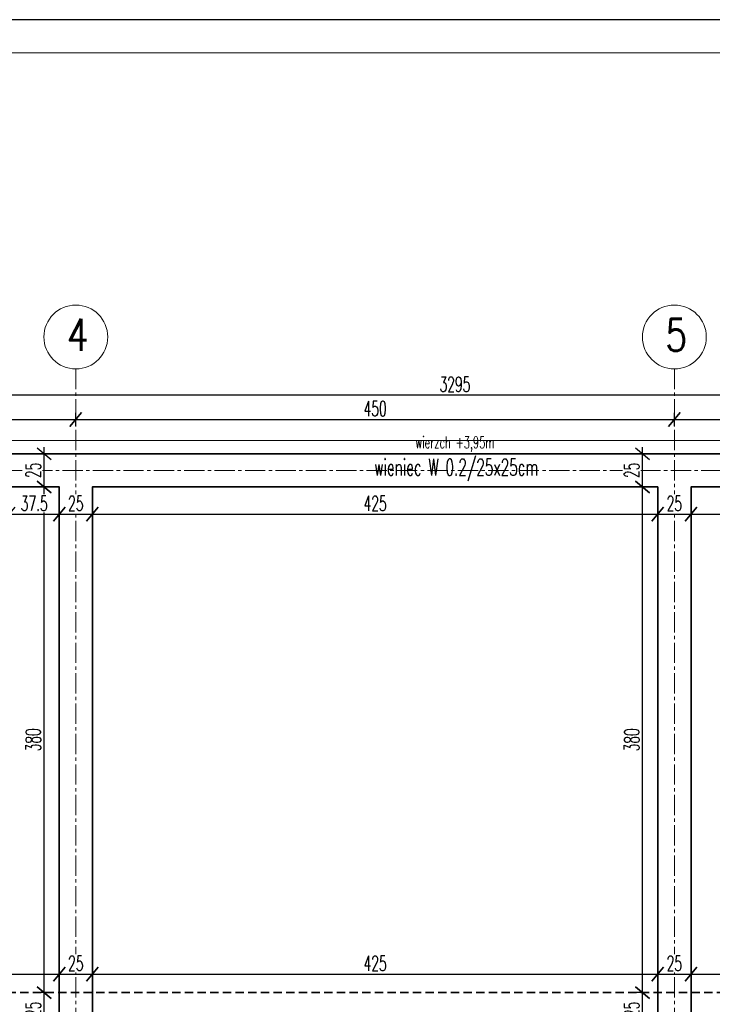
# Model space of a CAD drawing. Header units: centimetres. Extents: x 125945 to 146944, y 20629 to 31773.
# Tile 70 of 80: x 141765 to 142285, y 29086 to 29826. Entities that reach past the tile are written whole.
import ezdxf

# ---------------------------------------------------------------- set-up
doc = ezdxf.new("R2010")
doc.units = ezdxf.units.CM
doc.linetypes.add('CENTER2', pattern=[28.575, 19.05, -3.175, 3.175, -3.175])
doc.linetypes.add('HIDDEN', pattern=[9.525, 6.35, -3.175])
for name, color, linetype, lineweight in [('e-cad_cienkie', 88, 'Continuous', 15), ('e-cad_opisy', 7, 'Continuous', 15), ('e-cad_osie', 172, 'CENTER2', 9), ('e-cad_wymiary', 66, 'Continuous', 15), ('K- OPISY', 40, 'Continuous', 15), ('K-BELKI ŻELBETOWE', 160, 'HIDDEN', 35), ('K-IZOLACJA', 32, 'Continuous', 15), ('K-ŚCIANY KONSTRUKCYJNE', 16, 'Continuous', 35)]:
    doc.layers.add(name, color=color, linetype=linetype, lineweight=lineweight)
doc.styles.add('e-cad_1', font='simplex.shx', dxfattribs={"width": 0.6})
doc.styles.add('e-cad_2', font='simplex.shx', dxfattribs={"width": 0.8})
doc.styles.add('simpl', font='simplex.shx', dxfattribs={"width": 0.6})
doc.dimstyles.new('e-cad_1_50_[cm]', dxfattribs={"dimscale": 5, "dimtxt": 2.25, "dimasz": 1.75, "dimexe": 1, "dimexo": 0, "dimgap": 0.5, "dimtad": 1, "dimdec": 1, "dimrnd": 0.5, "dimdsep": 46, "dimtxsty": 'simpl', "dimblk": 'OBLIQUE', "dimcen": 0, "dimdle": 1, "dimclrd": 256, "dimclre": 256, "dimclrt": 256, "dimadec": 0, "dimazin": 0, "dimtfac": 1, "dimtdec": 1, "dimtix": 1, "dimtmove": 2, "dimatfit": 3, "dimldrblk": 'OBLIQUE', "dimfxl": 1, "dimfxlon": 1, "dimtfill": 1, "dimarcsym": 0})

# ---------------------------------------------------------------- blocks, each defined once
blk = doc.blocks.new('_Oblique')
at = {"color": 0, "linetype": 'ByBlock', "lineweight": -2}
blk.add_line((0.5, 0.6), (-0.5, -0.6), dxfattribs=at)
blk = doc.blocks.new('*D3727')
at = {"layer": 'Defpoints', "color": 0}
for p in [(142233, 29094.52), (142244.4, 29094.52), (142244.4, 29069.52)]:
    blk.add_point(p, dxfattribs=at)
at = {"layer": 'e-cad_wymiary', "lineweight": -2, "ltscale": 2}
for p, q in [((142238, 29094.52), (142228, 29094.52)), ((142233, 29064.52), (142233, 29099.52)), ((142238, 29069.52), (142228, 29069.52))]:
    blk.add_line(p, q, dxfattribs=at)
at = {"layer": 'e-cad_wymiary', "lineweight": -2, "xscale": 8.75, "yscale": 8.75, "zscale": 8.75}
for p, rotation in [((142233, 29094.52), 90), ((142233, 29069.52), 270)]:
    blk.add_blockref('_Oblique', p, dxfattribs=dict(at, rotation=rotation))
at = {"layer": 'e-cad_wymiary', "ltscale": 2, "insert": (142224.88, 29082.02), "char_height": 11.25, "attachment_point": 5, "rotation": 90, "style": 'simpl', "bg_fill": 3, "box_fill_scale": 1.1, "bg_fill_color": 256, "bg_fill_true_color": 13158600, "bg_fill_transparency": 0}
blk.add_mtext('25', dxfattribs=at)
blk = doc.blocks.new('*D3728')
at = {"layer": 'Defpoints', "color": 0}
for p in [(142233, 29474.52), (142244.4, 29474.52), (142244.4, 29094.52)]:
    blk.add_point(p, dxfattribs=at)
at = {"layer": 'e-cad_wymiary', "lineweight": -2, "ltscale": 2}
for p, q in [((142233, 29089.52), (142233, 29479.52)), ((142238, 29474.52), (142228, 29474.52)), ((142238, 29094.52), (142228, 29094.52))]:
    blk.add_line(p, q, dxfattribs=at)
at = {"layer": 'e-cad_wymiary', "lineweight": -2, "xscale": 8.75, "yscale": 8.75, "zscale": 8.75}
for p, rotation in [((142233, 29474.52), 90), ((142233, 29094.52), 270)]:
    blk.add_blockref('_Oblique', p, dxfattribs=dict(at, rotation=rotation))
at = {"layer": 'e-cad_wymiary', "ltscale": 2, "insert": (142224.88, 29284.52), "char_height": 11.25, "attachment_point": 5, "rotation": 90, "style": 'simpl', "bg_fill": 3, "box_fill_scale": 1.1, "bg_fill_color": 256, "bg_fill_true_color": 13158600, "bg_fill_transparency": 0}
blk.add_mtext('380', dxfattribs=at)
blk = doc.blocks.new('*D3729')
at = {"layer": 'Defpoints', "color": 0}
for p in [(142233, 29499.52), (142244.4, 29499.52), (142244.4, 29474.52)]:
    blk.add_point(p, dxfattribs=at)
at = {"layer": 'e-cad_wymiary', "lineweight": -2, "ltscale": 2}
for p, q in [((142233, 29469.52), (142233, 29504.52)), ((142238, 29499.52), (142228, 29499.52)), ((142238, 29474.52), (142228, 29474.52))]:
    blk.add_line(p, q, dxfattribs=at)
at = {"layer": 'e-cad_wymiary', "lineweight": -2, "xscale": 8.75, "yscale": 8.75, "zscale": 8.75}
for p, rotation in [((142233, 29499.52), 90), ((142233, 29474.52), 270)]:
    blk.add_blockref('_Oblique', p, dxfattribs=dict(at, rotation=rotation))
at = {"layer": 'e-cad_wymiary', "ltscale": 2, "insert": (142224.88, 29487.02), "char_height": 11.25, "attachment_point": 5, "rotation": 90, "style": 'simpl', "bg_fill": 3, "box_fill_scale": 1.1, "bg_fill_color": 256, "bg_fill_true_color": 13158600, "bg_fill_transparency": 0}
blk.add_mtext('25', dxfattribs=at)
blk = doc.blocks.new('*D3732')
at = {"layer": 'Defpoints', "color": 0}
for p in [(141783, 29094.52), (141794.4, 29094.52), (141794.4, 29069.52)]:
    blk.add_point(p, dxfattribs=at)
at = {"layer": 'e-cad_wymiary', "lineweight": -2, "ltscale": 2}
for p, q in [((141788, 29094.52), (141778, 29094.52)), ((141783, 29064.52), (141783, 29099.52)), ((141788, 29069.52), (141778, 29069.52))]:
    blk.add_line(p, q, dxfattribs=at)
at = {"layer": 'e-cad_wymiary', "lineweight": -2, "xscale": 8.75, "yscale": 8.75, "zscale": 8.75}
for p, rotation in [((141783, 29094.52), 90), ((141783, 29069.52), 270)]:
    blk.add_blockref('_Oblique', p, dxfattribs=dict(at, rotation=rotation))
at = {"layer": 'e-cad_wymiary', "ltscale": 2, "insert": (141774.88, 29082.02), "char_height": 11.25, "attachment_point": 5, "rotation": 90, "style": 'simpl', "bg_fill": 3, "box_fill_scale": 1.1, "bg_fill_color": 256, "bg_fill_true_color": 13158600, "bg_fill_transparency": 0}
blk.add_mtext('25', dxfattribs=at)
blk = doc.blocks.new('*D3733')
at = {"layer": 'Defpoints', "color": 0}
for p in [(141783, 29474.52), (141794.4, 29474.52), (141794.4, 29094.52)]:
    blk.add_point(p, dxfattribs=at)
at = {"layer": 'e-cad_wymiary', "lineweight": -2, "ltscale": 2}
for p, q in [((141783, 29089.52), (141783, 29479.52)), ((141788, 29474.52), (141778, 29474.52)), ((141788, 29094.52), (141778, 29094.52))]:
    blk.add_line(p, q, dxfattribs=at)
at = {"layer": 'e-cad_wymiary', "lineweight": -2, "xscale": 8.75, "yscale": 8.75, "zscale": 8.75}
for p, rotation in [((141783, 29474.52), 90), ((141783, 29094.52), 270)]:
    blk.add_blockref('_Oblique', p, dxfattribs=dict(at, rotation=rotation))
at = {"layer": 'e-cad_wymiary', "ltscale": 2, "insert": (141774.88, 29284.52), "char_height": 11.25, "attachment_point": 5, "rotation": 90, "style": 'simpl', "bg_fill": 3, "box_fill_scale": 1.1, "bg_fill_color": 256, "bg_fill_true_color": 13158600, "bg_fill_transparency": 0}
blk.add_mtext('380', dxfattribs=at)
blk = doc.blocks.new('*D3734')
at = {"layer": 'Defpoints', "color": 0}
for p in [(141783, 29499.52), (141794.4, 29499.52), (141794.4, 29474.52)]:
    blk.add_point(p, dxfattribs=at)
at = {"layer": 'e-cad_wymiary', "lineweight": -2, "ltscale": 2}
for p, q in [((141783, 29469.52), (141783, 29504.52)), ((141788, 29499.52), (141778, 29499.52)), ((141788, 29474.52), (141778, 29474.52))]:
    blk.add_line(p, q, dxfattribs=at)
at = {"layer": 'e-cad_wymiary', "lineweight": -2, "xscale": 8.75, "yscale": 8.75, "zscale": 8.75}
for p, rotation in [((141783, 29499.52), 90), ((141783, 29474.52), 270)]:
    blk.add_blockref('_Oblique', p, dxfattribs=dict(at, rotation=rotation))
at = {"layer": 'e-cad_wymiary', "ltscale": 2, "insert": (141774.88, 29487.02), "char_height": 11.25, "attachment_point": 5, "rotation": 90, "style": 'simpl', "bg_fill": 3, "box_fill_scale": 1.1, "bg_fill_color": 256, "bg_fill_true_color": 13158600, "bg_fill_transparency": 0}
blk.add_mtext('25', dxfattribs=at)
blk = doc.blocks.new('*D3749')
at = {"layer": 'Defpoints', "color": 0}
for p in [(141756.9, 29474.52), (141794.4, 29474.52), (141794.4, 29454.02)]:
    blk.add_point(p, dxfattribs=at)
at = {"layer": 'e-cad_wymiary', "lineweight": -2, "ltscale": 2}
for p, q in [((141756.9, 29459.02), (141756.9, 29449.02)), ((141794.4, 29459.02), (141794.4, 29449.02)), ((141751.9, 29454.02), (141799.4, 29454.02))]:
    blk.add_line(p, q, dxfattribs=at)
at = {"layer": 'e-cad_wymiary', "lineweight": -2, "xscale": 8.75, "yscale": 8.75, "zscale": 8.75, "rotation": 180}
blk.add_blockref('_Oblique', (141756.9, 29454.02), dxfattribs=at)
at = {"layer": 'e-cad_wymiary', "lineweight": -2, "xscale": 8.75, "yscale": 8.75, "zscale": 8.75}
blk.add_blockref('_Oblique', (141794.4, 29454.02), dxfattribs=at)
at = {"layer": 'e-cad_wymiary', "ltscale": 2, "insert": (141775.65, 29462.15), "char_height": 11.25, "attachment_point": 5, "style": 'simpl', "bg_fill": 3, "box_fill_scale": 1.1, "bg_fill_color": 256, "bg_fill_true_color": 13158600, "bg_fill_transparency": 0}
blk.add_mtext('37.5', dxfattribs=at)
blk = doc.blocks.new('*D3750')
at = {"layer": 'Defpoints', "color": 0}
for p in [(141794.4, 29474.52), (141819.4, 29474.52), (141819.4, 29454.02)]:
    blk.add_point(p, dxfattribs=at)
at = {"layer": 'e-cad_wymiary', "lineweight": -2, "ltscale": 2}
for p, q in [((141794.4, 29459.02), (141794.4, 29449.02)), ((141819.4, 29459.02), (141819.4, 29449.02)), ((141789.4, 29454.02), (141824.4, 29454.02))]:
    blk.add_line(p, q, dxfattribs=at)
at = {"layer": 'e-cad_wymiary', "lineweight": -2, "xscale": 8.75, "yscale": 8.75, "zscale": 8.75, "rotation": 180}
blk.add_blockref('_Oblique', (141794.4, 29454.02), dxfattribs=at)
at = {"layer": 'e-cad_wymiary', "lineweight": -2, "xscale": 8.75, "yscale": 8.75, "zscale": 8.75}
blk.add_blockref('_Oblique', (141819.4, 29454.02), dxfattribs=at)
at = {"layer": 'e-cad_wymiary', "ltscale": 2, "insert": (141806.9, 29462.15), "char_height": 11.25, "attachment_point": 5, "style": 'simpl', "bg_fill": 3, "box_fill_scale": 1.1, "bg_fill_color": 256, "bg_fill_true_color": 13158600, "bg_fill_transparency": 0}
blk.add_mtext('25', dxfattribs=at)
blk = doc.blocks.new('*D3751')
at = {"layer": 'Defpoints', "color": 0}
for p in [(141819.4, 29474.52), (142244.4, 29474.52), (142244.4, 29454.02)]:
    blk.add_point(p, dxfattribs=at)
at = {"layer": 'e-cad_wymiary', "lineweight": -2, "ltscale": 2}
for p, q in [((141819.4, 29459.02), (141819.4, 29449.02)), ((142244.4, 29459.02), (142244.4, 29449.02)), ((141814.4, 29454.02), (142249.4, 29454.02))]:
    blk.add_line(p, q, dxfattribs=at)
at = {"layer": 'e-cad_wymiary', "lineweight": -2, "xscale": 8.75, "yscale": 8.75, "zscale": 8.75, "rotation": 180}
blk.add_blockref('_Oblique', (141819.4, 29454.02), dxfattribs=at)
at = {"layer": 'e-cad_wymiary', "lineweight": -2, "xscale": 8.75, "yscale": 8.75, "zscale": 8.75}
blk.add_blockref('_Oblique', (142244.4, 29454.02), dxfattribs=at)
at = {"layer": 'e-cad_wymiary', "ltscale": 2, "insert": (142031.9, 29462.15), "char_height": 11.25, "attachment_point": 5, "style": 'simpl', "bg_fill": 3, "box_fill_scale": 1.1, "bg_fill_color": 256, "bg_fill_true_color": 13158600, "bg_fill_transparency": 0}
blk.add_mtext('425', dxfattribs=at)
blk = doc.blocks.new('*D3752')
at = {"layer": 'Defpoints', "color": 0}
for p in [(142244.4, 29474.52), (142269.4, 29474.52), (142269.4, 29454.02)]:
    blk.add_point(p, dxfattribs=at)
at = {"layer": 'e-cad_wymiary', "lineweight": -2, "ltscale": 2}
for p, q in [((142244.4, 29459.02), (142244.4, 29449.02)), ((142269.4, 29459.02), (142269.4, 29449.02)), ((142239.4, 29454.02), (142274.4, 29454.02))]:
    blk.add_line(p, q, dxfattribs=at)
at = {"layer": 'e-cad_wymiary', "lineweight": -2, "xscale": 8.75, "yscale": 8.75, "zscale": 8.75, "rotation": 180}
blk.add_blockref('_Oblique', (142244.4, 29454.02), dxfattribs=at)
at = {"layer": 'e-cad_wymiary', "lineweight": -2, "xscale": 8.75, "yscale": 8.75, "zscale": 8.75}
blk.add_blockref('_Oblique', (142269.4, 29454.02), dxfattribs=at)
at = {"layer": 'e-cad_wymiary', "ltscale": 2, "insert": (142256.9, 29462.15), "char_height": 11.25, "attachment_point": 5, "style": 'simpl', "bg_fill": 3, "box_fill_scale": 1.1, "bg_fill_color": 256, "bg_fill_true_color": 13158600, "bg_fill_transparency": 0}
blk.add_mtext('25', dxfattribs=at)
blk = doc.blocks.new('*D3753')
at = {"layer": 'Defpoints', "color": 0}
for p in [(142269.4, 29474.52), (142694.4, 29474.52), (142694.4, 29454.02)]:
    blk.add_point(p, dxfattribs=at)
at = {"layer": 'e-cad_wymiary', "lineweight": -2, "ltscale": 2}
for p, q in [((142269.4, 29459.02), (142269.4, 29449.02)), ((142694.4, 29459.02), (142694.4, 29449.02)), ((142264.4, 29454.02), (142699.4, 29454.02))]:
    blk.add_line(p, q, dxfattribs=at)
at = {"layer": 'e-cad_wymiary', "lineweight": -2, "xscale": 8.75, "yscale": 8.75, "zscale": 8.75, "rotation": 180}
blk.add_blockref('_Oblique', (142269.4, 29454.02), dxfattribs=at)
at = {"layer": 'e-cad_wymiary', "lineweight": -2, "xscale": 8.75, "yscale": 8.75, "zscale": 8.75}
blk.add_blockref('_Oblique', (142694.4, 29454.02), dxfattribs=at)
at = {"layer": 'e-cad_wymiary', "ltscale": 2, "insert": (142481.9, 29462.15), "char_height": 11.25, "attachment_point": 5, "style": 'simpl', "bg_fill": 3, "box_fill_scale": 1.1, "bg_fill_color": 256, "bg_fill_true_color": 13158600, "bg_fill_transparency": 0}
blk.add_mtext('425', dxfattribs=at)
blk = doc.blocks.new('*D3783')
at = {"layer": 'Defpoints', "color": 0}
for p in [(141794.4, 29108.41), (141369.4, 29094.52), (141794.4, 29094.52)]:
    blk.add_point(p, dxfattribs=at)
at = {"layer": 'e-cad_wymiary', "lineweight": -2, "ltscale": 2}
for p, q in [((141369.4, 29103.41), (141369.4, 29113.41)), ((141794.4, 29103.41), (141794.4, 29113.41)), ((141364.4, 29108.41), (141799.4, 29108.41))]:
    blk.add_line(p, q, dxfattribs=at)
at = {"layer": 'e-cad_wymiary', "lineweight": -2, "xscale": 8.75, "yscale": 8.75, "zscale": 8.75, "rotation": 180}
blk.add_blockref('_Oblique', (141369.4, 29108.41), dxfattribs=at)
at = {"layer": 'e-cad_wymiary', "lineweight": -2, "xscale": 8.75, "yscale": 8.75, "zscale": 8.75}
blk.add_blockref('_Oblique', (141794.4, 29108.41), dxfattribs=at)
at = {"layer": 'e-cad_wymiary', "ltscale": 2, "insert": (141581.9, 29116.53), "char_height": 11.25, "attachment_point": 5, "style": 'simpl', "bg_fill": 3, "box_fill_scale": 1.1, "bg_fill_color": 256, "bg_fill_true_color": 13158600, "bg_fill_transparency": 0}
blk.add_mtext('425', dxfattribs=at)
blk = doc.blocks.new('*D3784')
at = {"layer": 'Defpoints', "color": 0}
for p in [(141819.4, 29108.41), (141794.4, 29094.52), (141819.4, 29094.52)]:
    blk.add_point(p, dxfattribs=at)
at = {"layer": 'e-cad_wymiary', "lineweight": -2, "ltscale": 2}
for p, q in [((141794.4, 29103.41), (141794.4, 29113.41)), ((141819.4, 29103.41), (141819.4, 29113.41)), ((141789.4, 29108.41), (141824.4, 29108.41))]:
    blk.add_line(p, q, dxfattribs=at)
at = {"layer": 'e-cad_wymiary', "lineweight": -2, "xscale": 8.75, "yscale": 8.75, "zscale": 8.75, "rotation": 180}
blk.add_blockref('_Oblique', (141794.4, 29108.41), dxfattribs=at)
at = {"layer": 'e-cad_wymiary', "lineweight": -2, "xscale": 8.75, "yscale": 8.75, "zscale": 8.75}
blk.add_blockref('_Oblique', (141819.4, 29108.41), dxfattribs=at)
at = {"layer": 'e-cad_wymiary', "ltscale": 2, "insert": (141806.9, 29116.53), "char_height": 11.25, "attachment_point": 5, "style": 'simpl', "bg_fill": 3, "box_fill_scale": 1.1, "bg_fill_color": 256, "bg_fill_true_color": 13158600, "bg_fill_transparency": 0}
blk.add_mtext('25', dxfattribs=at)
blk = doc.blocks.new('*D3785')
at = {"layer": 'Defpoints', "color": 0}
for p in [(142244.4, 29108.41), (141819.4, 29094.52), (142244.4, 29094.52)]:
    blk.add_point(p, dxfattribs=at)
at = {"layer": 'e-cad_wymiary', "lineweight": -2, "ltscale": 2}
for p, q in [((141819.4, 29103.41), (141819.4, 29113.41)), ((142244.4, 29103.41), (142244.4, 29113.41)), ((141814.4, 29108.41), (142249.4, 29108.41))]:
    blk.add_line(p, q, dxfattribs=at)
at = {"layer": 'e-cad_wymiary', "lineweight": -2, "xscale": 8.75, "yscale": 8.75, "zscale": 8.75, "rotation": 180}
blk.add_blockref('_Oblique', (141819.4, 29108.41), dxfattribs=at)
at = {"layer": 'e-cad_wymiary', "lineweight": -2, "xscale": 8.75, "yscale": 8.75, "zscale": 8.75}
blk.add_blockref('_Oblique', (142244.4, 29108.41), dxfattribs=at)
at = {"layer": 'e-cad_wymiary', "ltscale": 2, "insert": (142031.9, 29116.53), "char_height": 11.25, "attachment_point": 5, "style": 'simpl', "bg_fill": 3, "box_fill_scale": 1.1, "bg_fill_color": 256, "bg_fill_true_color": 13158600, "bg_fill_transparency": 0}
blk.add_mtext('425', dxfattribs=at)
blk = doc.blocks.new('*D3786')
at = {"layer": 'Defpoints', "color": 0}
for p in [(142269.4, 29108.41), (142244.4, 29094.52), (142269.4, 29094.52)]:
    blk.add_point(p, dxfattribs=at)
at = {"layer": 'e-cad_wymiary', "lineweight": -2, "ltscale": 2}
for p, q in [((142244.4, 29103.41), (142244.4, 29113.41)), ((142269.4, 29103.41), (142269.4, 29113.41)), ((142239.4, 29108.41), (142274.4, 29108.41))]:
    blk.add_line(p, q, dxfattribs=at)
at = {"layer": 'e-cad_wymiary', "lineweight": -2, "xscale": 8.75, "yscale": 8.75, "zscale": 8.75, "rotation": 180}
blk.add_blockref('_Oblique', (142244.4, 29108.41), dxfattribs=at)
at = {"layer": 'e-cad_wymiary', "lineweight": -2, "xscale": 8.75, "yscale": 8.75, "zscale": 8.75}
blk.add_blockref('_Oblique', (142269.4, 29108.41), dxfattribs=at)
at = {"layer": 'e-cad_wymiary', "ltscale": 2, "insert": (142256.9, 29116.53), "char_height": 11.25, "attachment_point": 5, "style": 'simpl', "bg_fill": 3, "box_fill_scale": 1.1, "bg_fill_color": 256, "bg_fill_true_color": 13158600, "bg_fill_transparency": 0}
blk.add_mtext('25', dxfattribs=at)
blk = doc.blocks.new('*D3787')
at = {"layer": 'Defpoints', "color": 0}
for p in [(142694.4, 29108.41), (142269.4, 29094.52), (142694.4, 29094.52)]:
    blk.add_point(p, dxfattribs=at)
at = {"layer": 'e-cad_wymiary', "lineweight": -2, "ltscale": 2}
for p, q in [((142269.4, 29103.41), (142269.4, 29113.41)), ((142694.4, 29103.41), (142694.4, 29113.41)), ((142264.4, 29108.41), (142699.4, 29108.41))]:
    blk.add_line(p, q, dxfattribs=at)
at = {"layer": 'e-cad_wymiary', "lineweight": -2, "xscale": 8.75, "yscale": 8.75, "zscale": 8.75, "rotation": 180}
blk.add_blockref('_Oblique', (142269.4, 29108.41), dxfattribs=at)
at = {"layer": 'e-cad_wymiary', "lineweight": -2, "xscale": 8.75, "yscale": 8.75, "zscale": 8.75}
blk.add_blockref('_Oblique', (142694.4, 29108.41), dxfattribs=at)
at = {"layer": 'e-cad_wymiary', "ltscale": 2, "insert": (142481.9, 29116.53), "char_height": 11.25, "attachment_point": 5, "style": 'simpl', "bg_fill": 3, "box_fill_scale": 1.1, "bg_fill_color": 256, "bg_fill_true_color": 13158600, "bg_fill_transparency": 0}
blk.add_mtext('425', dxfattribs=at)
blk = doc.blocks.new('*D3815')
at = {"layer": 'Defpoints', "color": 0}
for p in [(141806.9, 29525.32), (141356.9, 29499.52), (141806.9, 29499.52)]:
    blk.add_point(p, dxfattribs=at)
at = {"layer": 'e-cad_wymiary', "lineweight": -2, "ltscale": 2}
for p, q in [((141356.9, 29520.32), (141356.9, 29530.32)), ((141806.9, 29520.32), (141806.9, 29530.32)), ((141351.9, 29525.32), (141811.9, 29525.32))]:
    blk.add_line(p, q, dxfattribs=at)
at = {"layer": 'e-cad_wymiary', "lineweight": -2, "xscale": 8.75, "yscale": 8.75, "zscale": 8.75, "rotation": 180}
blk.add_blockref('_Oblique', (141356.9, 29525.32), dxfattribs=at)
at = {"layer": 'e-cad_wymiary', "lineweight": -2, "xscale": 8.75, "yscale": 8.75, "zscale": 8.75}
blk.add_blockref('_Oblique', (141806.9, 29525.32), dxfattribs=at)
at = {"layer": 'e-cad_wymiary', "ltscale": 2, "insert": (141581.9, 29533.45), "char_height": 11.25, "attachment_point": 5, "style": 'simpl', "bg_fill": 3, "box_fill_scale": 1.1, "bg_fill_color": 256, "bg_fill_true_color": 13158600, "bg_fill_transparency": 0}
blk.add_mtext('450', dxfattribs=at)
blk = doc.blocks.new('*D3816')
at = {"layer": 'Defpoints', "color": 0}
for p in [(142256.9, 29525.32), (141806.9, 29499.52), (142256.9, 29487.02)]:
    blk.add_point(p, dxfattribs=at)
at = {"layer": 'e-cad_wymiary', "lineweight": -2, "ltscale": 2}
for p, q in [((141806.9, 29520.32), (141806.9, 29530.32)), ((142256.9, 29520.32), (142256.9, 29530.32)), ((141801.9, 29525.32), (142261.9, 29525.32))]:
    blk.add_line(p, q, dxfattribs=at)
at = {"layer": 'e-cad_wymiary', "lineweight": -2, "xscale": 8.75, "yscale": 8.75, "zscale": 8.75, "rotation": 180}
blk.add_blockref('_Oblique', (141806.9, 29525.32), dxfattribs=at)
at = {"layer": 'e-cad_wymiary', "lineweight": -2, "xscale": 8.75, "yscale": 8.75, "zscale": 8.75}
blk.add_blockref('_Oblique', (142256.9, 29525.32), dxfattribs=at)
at = {"layer": 'e-cad_wymiary', "ltscale": 2, "insert": (142031.9, 29533.45), "char_height": 11.25, "attachment_point": 5, "style": 'simpl', "bg_fill": 3, "box_fill_scale": 1.1, "bg_fill_color": 256, "bg_fill_true_color": 13158600, "bg_fill_transparency": 0}
blk.add_mtext('450', dxfattribs=at)
blk = doc.blocks.new('*D3817')
at = {"layer": 'Defpoints', "color": 0}
for p in [(142706.9, 29525.32), (142256.9, 29487.02), (142706.9, 29487.02)]:
    blk.add_point(p, dxfattribs=at)
at = {"layer": 'e-cad_wymiary', "lineweight": -2, "ltscale": 2}
for p, q in [((142256.9, 29520.32), (142256.9, 29530.32)), ((142706.9, 29520.32), (142706.9, 29530.32)), ((142251.9, 29525.32), (142711.9, 29525.32))]:
    blk.add_line(p, q, dxfattribs=at)
at = {"layer": 'e-cad_wymiary', "lineweight": -2, "xscale": 8.75, "yscale": 8.75, "zscale": 8.75, "rotation": 180}
blk.add_blockref('_Oblique', (142256.9, 29525.32), dxfattribs=at)
at = {"layer": 'e-cad_wymiary', "lineweight": -2, "xscale": 8.75, "yscale": 8.75, "zscale": 8.75}
blk.add_blockref('_Oblique', (142706.9, 29525.32), dxfattribs=at)
at = {"layer": 'e-cad_wymiary', "ltscale": 2, "insert": (142481.9, 29533.45), "char_height": 11.25, "attachment_point": 5, "style": 'simpl', "bg_fill": 3, "box_fill_scale": 1.1, "bg_fill_color": 256, "bg_fill_true_color": 13158600, "bg_fill_transparency": 0}
blk.add_mtext('450', dxfattribs=at)
blk = doc.blocks.new('*D3821')
at = {"layer": 'Defpoints', "color": 0}
for p in [(140444.4, 29543.54), (140444.4, 29499.52), (143739.4, 29499.52)]:
    blk.add_point(p, dxfattribs=at)
at = {"layer": 'e-cad_wymiary', "lineweight": -2, "ltscale": 2}
for p, q in [((140444.4, 29538.54), (140444.4, 29548.54)), ((143739.4, 29538.54), (143739.4, 29548.54)), ((143744.4, 29543.54), (140439.4, 29543.54))]:
    blk.add_line(p, q, dxfattribs=at)
at = {"layer": 'e-cad_wymiary', "lineweight": -2, "xscale": 8.75, "yscale": 8.75, "zscale": 8.75, "rotation": 180}
blk.add_blockref('_Oblique', (140444.4, 29543.54), dxfattribs=at)
at = {"layer": 'e-cad_wymiary', "lineweight": -2, "xscale": 8.75, "yscale": 8.75, "zscale": 8.75}
blk.add_blockref('_Oblique', (143739.4, 29543.54), dxfattribs=at)
at = {"layer": 'e-cad_wymiary', "ltscale": 2, "insert": (142091.9, 29551.66), "char_height": 11.25, "attachment_point": 5, "style": 'simpl', "bg_fill": 3, "box_fill_scale": 1.1, "bg_fill_color": 256, "bg_fill_true_color": 13158600, "bg_fill_transparency": 0}
blk.add_mtext('3295', dxfattribs=at)

msp = doc.modelspace()

# ---------------------------------------------------------------- linework, layer by layer
at = {"layer": 'Defpoints'}
msp.add_lwpolyline([(140133.77, 28340.69), (144533.77, 28340.69), (144533.77, 29825.69), (140133.77, 29825.69)], close=True, dxfattribs=at)
at = {"layer": 'e-cad_cienkie'}
msp.add_lwpolyline([(140283.77, 28365.69), (144508.77, 28365.69), (144508.77, 29800.69), (140283.77, 29800.69)], close=True, dxfattribs=at)
at = {"layer": 'e-cad_opisy'}
for centre in [(141806.9, 29587.27), (142256.9, 29587.27)]:
    msp.add_circle(centre, 24, dxfattribs=at)
at = {"layer": 'e-cad_osie', "ltscale": 0.8}
for p, q in [((141806.9, 29563.27), (141806.9, 28611.37)), ((142256.9, 29563.27), (142256.9, 28611.37)), ((140379.62, 29487.02), (143800.44, 29487.02))]:
    msp.add_line(p, q, dxfattribs=at)
at = {"layer": 'K-BELKI ŻELBETOWE'}
msp.add_lwpolyline([(143714.4, 29094.52), (140469.4, 29094.52)], dxfattribs=at)
at = {"layer": 'K-IZOLACJA', "ltscale": 0.8}
msp.add_line((143179.4, 29509.52), (141751.9, 29509.52), dxfattribs=at)
at = {"layer": 'K-ŚCIANY KONSTRUKCYJNE', "ltscale": 0.8}
for points in [[(142306.9, 28664.52), (142206.9, 28664.52), (142206.9, 28689.52), (142244.4, 28689.52), (142244.4, 29474.52), (141819.4, 29474.52), (141819.4, 28689.52), (141856.9, 28689.52), (141856.9, 28664.52), (140444.4, 28664.52), (140444.4, 29499.52), (140506.9, 29499.52)], [(140506.9, 29499.52), (140506.9, 29474.52), (140469.4, 29474.52), (140469.4, 28689.52), (141344.4, 28689.52), (141344.4, 29474.52), (141306.9, 29474.52), (141306.9, 29499.52), (141406.9, 29499.52), (141406.9, 29474.52), (141369.4, 29474.52), (141369.4, 28689.52), (141794.4, 28689.52), (141794.4, 29474.52), (141756.9, 29474.52), (141756.9, 29499.52), (143169.4, 29499.52)], [(142694.4, 29474.52), (142269.4, 29474.52), (142269.4, 28689.52), (142306.9, 28689.52)]]:
    msp.add_lwpolyline(points, dxfattribs=at)

# ---------------------------------------------------------------- texts
at = {"layer": 'e-cad_opisy', "ltscale": 2, "style": 'e-cad_2', "width": 0.8}
for s, p in [('4', (141800.11, 29576.77)), ('5', (142250.11, 29576.77))]:
    msp.add_text(s, height=24, dxfattribs=at).set_placement(p)

# ---------------------------------------------------------------- next in the draw order: dimensions: what is measured, and where the dimension line sits
at = {"layer": 'e-cad_wymiary', "ltscale": 2}
for base, p1, p2, picture, middle in [((141783, 29094.52), (141794.4, 29069.52), (141794.4, 29094.52), '*D3732', (141774.88, 29082.02)), ((142233, 29094.52), (142244.4, 29069.52), (142244.4, 29094.52), '*D3727', (142224.88, 29082.02))]:
    dim = msp.add_linear_dim(base=base, p1=p1, p2=p2, angle=90, dimstyle='e-cad_1_50_[cm]', dxfattribs=at)
    dim.commit()
    dim.dimension.update_dxf_attribs({"geometry": picture, "text_midpoint": middle})

# ---------------------------------------------------------------- next in the draw order: dimensions: what is measured, and where the dimension line sits
for base, p1, p2, picture, middle in [((141783, 29474.52), (141794.4, 29094.52), (141794.4, 29474.52), '*D3733', (141774.88, 29284.52)), ((142233, 29474.52), (142244.4, 29094.52), (142244.4, 29474.52), '*D3728', (142224.88, 29284.52))]:
    dim = msp.add_linear_dim(base=base, p1=p1, p2=p2, angle=90, dimstyle='e-cad_1_50_[cm]', dxfattribs=at)
    dim.commit()
    dim.dimension.update_dxf_attribs({"geometry": picture, "text_midpoint": middle})

# ---------------------------------------------------------------- next in the draw order: dimensions: what is measured, and where the dimension line sits
for base, p1, p2, picture, middle in [((141783, 29499.52), (141794.4, 29474.52), (141794.4, 29499.52), '*D3734', (141774.88, 29487.02)), ((142233, 29499.52), (142244.4, 29474.52), (142244.4, 29499.52), '*D3729', (142224.88, 29487.02))]:
    dim = msp.add_linear_dim(base=base, p1=p1, p2=p2, angle=90, dimstyle='e-cad_1_50_[cm]', dxfattribs=at)
    dim.commit()
    dim.dimension.update_dxf_attribs({"geometry": picture, "text_midpoint": middle})
dim = msp.add_linear_dim(base=(141794.4, 29108.41), p1=(141369.4, 29094.52), p2=(141794.4, 29094.52), dimstyle='e-cad_1_50_[cm]', dxfattribs=at)
dim.commit()
dim.dimension.update_dxf_attribs({"geometry": '*D3783', "text_midpoint": (141581.9, 29116.53)})

# ---------------------------------------------------------------- next in the draw order: dimensions: what is measured, and where the dimension line sits
for base, p1, p2, picture, middle in [((141806.9, 29525.32), (141356.9, 29499.52), (141806.9, 29499.52), '*D3815', (141581.9, 29533.45)), ((141794.4, 29454.02), (141756.9, 29474.52), (141794.4, 29474.52), '*D3749', (141775.65, 29462.15)), ((141819.4, 29108.41), (141794.4, 29094.52), (141819.4, 29094.52), '*D3784', (141806.9, 29116.53))]:
    dim = msp.add_linear_dim(base=base, p1=p1, p2=p2, dimstyle='e-cad_1_50_[cm]', dxfattribs=at)
    dim.commit()
    dim.dimension.update_dxf_attribs({"geometry": picture, "text_midpoint": middle})

# ---------------------------------------------------------------- next in the draw order: dimensions: what is measured, and where the dimension line sits
for base, p1, p2, picture, middle in [((142256.9, 29525.32), (141806.9, 29499.52), (142256.9, 29487.02), '*D3816', (142031.9, 29533.45)), ((141819.4, 29454.02), (141794.4, 29474.52), (141819.4, 29474.52), '*D3750', (141806.9, 29462.15)), ((142244.4, 29108.41), (141819.4, 29094.52), (142244.4, 29094.52), '*D3785', (142031.9, 29116.53))]:
    dim = msp.add_linear_dim(base=base, p1=p1, p2=p2, dimstyle='e-cad_1_50_[cm]', dxfattribs=at)
    dim.commit()
    dim.dimension.update_dxf_attribs({"geometry": picture, "text_midpoint": middle})

# ---------------------------------------------------------------- next in the draw order: dimensions: what is measured, and where the dimension line sits
for base, p1, p2, picture, middle in [((142706.9, 29525.32), (142256.9, 29487.02), (142706.9, 29487.02), '*D3817', (142481.9, 29533.45)), ((142244.4, 29454.02), (141819.4, 29474.52), (142244.4, 29474.52), '*D3751', (142031.9, 29462.15)), ((142269.4, 29108.41), (142244.4, 29094.52), (142269.4, 29094.52), '*D3786', (142256.9, 29116.53))]:
    dim = msp.add_linear_dim(base=base, p1=p1, p2=p2, dimstyle='e-cad_1_50_[cm]', dxfattribs=at)
    dim.commit()
    dim.dimension.update_dxf_attribs({"geometry": picture, "text_midpoint": middle})

# ---------------------------------------------------------------- next in the draw order: dimensions: what is measured, and where the dimension line sits
for base, p1, p2, picture, middle in [((140444.4, 29543.54), (143739.4, 29499.52), (140444.4, 29499.52), '*D3821', (142091.9, 29551.66)), ((142269.4, 29454.02), (142244.4, 29474.52), (142269.4, 29474.52), '*D3752', (142256.9, 29462.15)), ((142694.4, 29108.41), (142269.4, 29094.52), (142694.4, 29094.52), '*D3787', (142481.9, 29116.53))]:
    dim = msp.add_linear_dim(base=base, p1=p1, p2=p2, dimstyle='e-cad_1_50_[cm]', dxfattribs=at)
    dim.commit()
    dim.dimension.update_dxf_attribs({"geometry": picture, "text_midpoint": middle})

# ---------------------------------------------------------------- next in the draw order: texts
at = {"layer": 'K- OPISY', "color": 2, "style": 'e-cad_1', "width": 0.6}
for s, height, p in [('wierzch +3,95m', 9, (142062.21, 29503.58)), ('wieniec W 0.2/25x25cm', 12.5, (142031.12, 29483.12))]:
    msp.add_text(s, height=height, dxfattribs=at).set_placement(p)

# ---------------------------------------------------------------- next in the draw order: dimensions: what is measured, and where the dimension line sits
at = {"layer": 'e-cad_wymiary', "ltscale": 2}
dim = msp.add_linear_dim(base=(142694.4, 29454.02), p1=(142269.4, 29474.52), p2=(142694.4, 29474.52), dimstyle='e-cad_1_50_[cm]', dxfattribs=at)
dim.commit()
dim.dimension.update_dxf_attribs({"geometry": '*D3753', "text_midpoint": (142481.9, 29462.15)})

doc.saveas('drawing.dxf')
